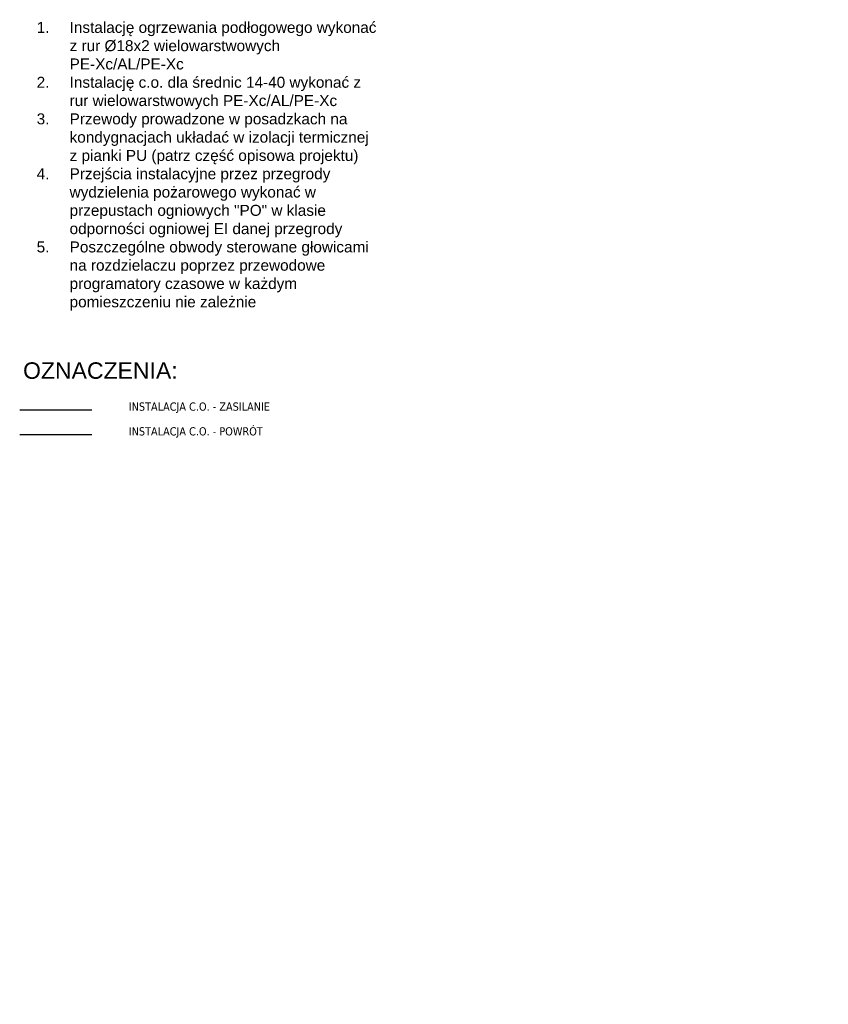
# Model space of a CAD drawing. Header units: millimetres. Extents: x -6697 to 21546, y -3389 to 18959.
# Tile 142 of 153: x 6566 to 8039, y 15681 to 17475. Entities that reach past the tile are written whole.
import ezdxf

# ---------------------------------------------------------------- set-up
doc = ezdxf.new("R2010")
doc.units = ezdxf.units.MM
doc.layers.add('2DH_PLS_P', color=5, linetype='Continuous', lineweight=25, true_color=0x0000ff)
doc.layers.add('2DH_PLS_Z', color=240, linetype='Continuous', lineweight=25, true_color=0xff003f)
doc.layers.add('opisy', color=7, linetype='Continuous')
doc.styles.add('Roman', font='romans.shx', dxfattribs={"bigfont": 'extfont2.shx'})
doc.styles.get("Standard").update_dxf_attribs({"font": 'arial.ttf'})

msp = doc.modelspace()

# ---------------------------------------------------------------- linework, layer by layer
at = {"layer": '2DH_PLS_P'}
msp.add_line((6565.85, 16718.94), (6697.38, 16718.94), dxfattribs=at)
at = {"layer": '2DH_PLS_Z'}
msp.add_line((6565.85, 16764.04), (6697.38, 16764.04), dxfattribs=at)

# ---------------------------------------------------------------- texts
at = {"layer": 'opisy', "insert": (6596.78, 17470.88), "char_height": 20, "width": 623.5778, "attachment_point": 1, "style": 'Roman'}
msp.add_mtext('\\pi-60,l60,t60;{\\fArial|b0|i0|c238|p34;1.^IInstalację ogrzewania podłogowego wykonać z rur Ø18x2 wielowarstwowych PE-Xc/AL/PE-Xc\\P2.^IInstalację c.o. dla średnic 14-40 wykonać z rur wielowarstwowych PE-Xc/AL/PE-Xc\\P3.^IPrzewody prowadzone w posadzkach na kondygnacjach układać w izolacji termicznej z pianki PU (patrz część opisowa projektu)\\P4.^IPrzejścia instalacyjne przez przegrody wydzielenia pożarowego wykonać w przepustach ogniowych "PO" w klasie odporności ogniowej EI danej przegrody\\P5.^IPoszczególne obwody sterowane głowicami na rozdzielaczu poprzez przewodowe programatory czasowe w każdym pomieszczeniu nie zależnie}', dxfattribs=at)
at = {"layer": 'opisy', "insert": (6571.98, 16850.49), "char_height": 30, "width": 544.3398, "attachment_point": 1}
msp.add_mtext('{\\fArial|b0|i0|c238|p34;OZNACZENIA:}', dxfattribs=at)
at = {"layer": 'opisy', "char_height": 15, "attachment_point": 1}
for s, width, gutter_width, heights, insert in [('{\\fTahoma|b0|i0|c238|p34;INSTALACJA C.O. - ZASILANIE}', 381.3917, 418.22, [85.43], (6764.59, 16777.35)), ('{\\fTahoma|b0|i0|c238|p34;INSTALACJA C.O. - POWRÓT}', 355.201, 354.47, [0.201], (6764.59, 16732.25))]:
    msp.add_mtext_dynamic_manual_height_columns(s, width=width, gutter_width=gutter_width, heights=heights, dxfattribs=dict(at, insert=insert))

doc.saveas('drawing.dxf')
